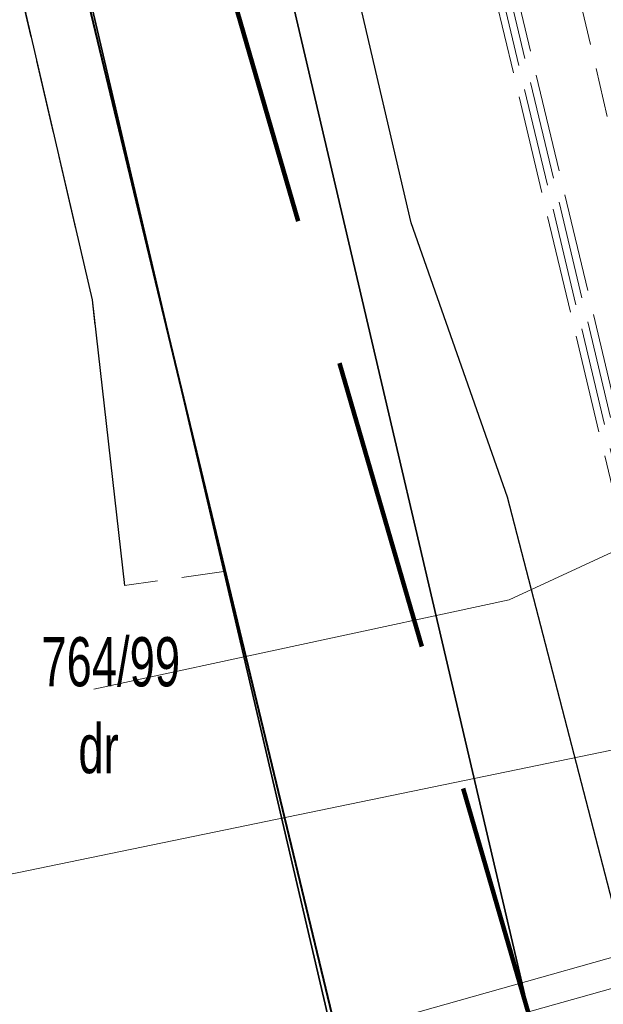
# Model space of a CAD drawing. Header units: metres. Extents: x 6567444 to 13135881, y 5574237 to 11149086.
# Tile 20 of 191: x 6567831 to 6567843, y 5574440 to 5574460. Entities that reach past the tile are written whole.
import ezdxf
from ezdxf.enums import TextEntityAlignment as Align

# ---------------------------------------------------------------- set-up
doc = ezdxf.new("R2010")
doc.units = ezdxf.units.M
for name, pattern in [('2.0_1.0', [3, 2, -1]), ('Krawędzie ukryte', [170, 120, -50]), ('L_0_04', [1.5, 1, -0.5]), ('L_0_06', [2, 1.5, -0.5]), ('L_2_50', [2.5, 2, -0.5])]:
    doc.linetypes.add(name, pattern=pattern)
for name, color, linetype, lineweight in [('EGB_DzialkaEwidencyjna', 7, 'Continuous', 18), ('EGB_KonturUzytkuGruntowego', 92, 'Continuous', 18), ('GES_PrzewodCieplowniczy', 212, 'Continuous', 18), ('GES_PrzewodElektroenergetyczny_Projektowany', 7, 'Continuous', 18), ('GES_PrzewodWodociagowy', 5, 'Continuous', 18), ('MP_LINIE_REGULAC', 135, 'Continuous', 40), ('OT_Komunikacja', 7, 'Continuous', 18), ('Z_ZAKRES', 214, 'Continuous', 90)]:
    doc.layers.add(name, color=color, linetype=linetype, lineweight=lineweight)
doc.layers.add('FORMA - Arch 01 - PZT-3 Zagospodarowanie', color=7, linetype='Continuous')
doc.styles.get("Standard").update_dxf_attribs({"font": 'arial.ttf'})
doc.linetypes.add('MPNLZ', pattern='A,6,-2,[35,msgB.shx,S=0.016,R=0,X=-1,Y=0],6', length=14)

# ---------------------------------------------------------------- blocks, each defined once
blk = doc.blocks.new('_MDCP')
at = {"layer": 'GES_PrzewodCieplowniczy', "color": 212, "linetype": 'Continuous', "lineweight": 18}
for points in [[(6567839.18, 5574482.9), (6567841.9, 5574471.21), (6567844.63, 5574459.56), (6567847.51, 5574447.9), (6567847.7, 5574447.12), (6567847.86, 5574446.37), (6567848.67, 5574443.33), (6567848.81, 5574442.75), (6567848.71, 5574442.43), (6567848.52, 5574442.28), (6567847.98, 5574442.11), (6567845.21, 5574441.3), (6567833.29, 5574437.95)], [(6567833.19, 5574438.54), (6567845.1, 5574441.9), (6567847.36, 5574442.6), (6567848.03, 5574442.83), (6567848.14, 5574442.99), (6567848.2, 5574443.23), (6567848.09, 5574443.82), (6567847.18, 5574446.88), (6567847, 5574447.57), (6567846.8, 5574448.34), (6567843.76, 5574459.96), (6567841.1, 5574471.68), (6567838.52, 5574483.39), (6567838.38, 5574483.97), (6567838.49, 5574484.23), (6567838.66, 5574484.42), (6567839.3, 5574484.57), (6567840.97, 5574484.92), (6567841.53, 5574485.04), (6567841.75, 5574485.21), (6567841.82, 5574485.48), (6567841.72, 5574486.09), (6567840.21, 5574493.42), (6567838.21, 5574503.22)]]:
    blk.add_lwpolyline(points, dxfattribs=at)
at = {"layer": 'GES_PrzewodElektroenergetyczny_Projektowany', "color": 1, "linetype": 'L_2_50', "lineweight": 18}
for points in [[(6567862.97, 5574345.7), (6567860.87, 5574363.89), (6567859.4, 5574369.85), (6567857.55, 5574384.66), (6567852.95, 5574407.66), (6567856.75, 5574413.96), (6567850.78, 5574439.79), (6567845.68, 5574439.84), (6567840.19, 5574462.85), (6567835.66, 5574481.07), (6567834.95, 5574484.54), (6567834.05, 5574490.99), (6567831.43, 5574502.77), (6567830.63, 5574506.04)], [(6567863.13, 5574345.65), (6567861.02, 5574363.92), (6567859.55, 5574369.88), (6567857.7, 5574384.68), (6567853.11, 5574407.63), (6567856.91, 5574413.93), (6567850.9, 5574439.94), (6567845.79, 5574439.99), (6567840.33, 5574462.89), (6567835.8, 5574481.1), (6567835.1, 5574484.56), (6567834.2, 5574491.02), (6567831.58, 5574502.8), (6567830.78, 5574506.07)], [(6567863.28, 5574345.6), (6567861.17, 5574363.95), (6567859.7, 5574369.91), (6567857.85, 5574384.71), (6567853.27, 5574407.6), (6567857.07, 5574413.91), (6567851.02, 5574440.09), (6567845.91, 5574440.13), (6567840.48, 5574462.92), (6567835.95, 5574481.13), (6567835.25, 5574484.59), (6567834.35, 5574491.04), (6567831.72, 5574502.84), (6567830.92, 5574506.11)], [(6567863.44, 5574345.55), (6567861.32, 5574363.97), (6567859.85, 5574369.93), (6567858, 5574384.73), (6567853.42, 5574407.58), (6567857.22, 5574413.88), (6567851.14, 5574440.24), (6567846.03, 5574440.28), (6567840.62, 5574462.96), (6567836.09, 5574481.17), (6567835.4, 5574484.61), (6567834.5, 5574491.07), (6567831.87, 5574502.87), (6567831.07, 5574506.14)]]:
    blk.add_lwpolyline(points, dxfattribs=at)
at = {"layer": 'GES_PrzewodWodociagowy', "color": 5, "linetype": 'Continuous', "lineweight": 18}
blk.add_lwpolyline([(6567818.054, 5574440.375), (6567892.06, 5574455.65), (6567958.853, 5574454.349)], dxfattribs=at)
at = {"layer": 'MP_LINIE_REGULAC', "linetype": 'MPNLZ', "flags": 128}
blk.add_lwpolyline([(6567850.203, 5574340.64), (6567845.014, 5574408.349), (6567815.314, 5574531.714), (6567826.921, 5574548.2), (6567848.668, 5574553.025)], dxfattribs=at)
at = {"layer": 'OT_Komunikacja', "color": 7, "linetype": 'Continuous', "lineweight": 25, "flags": 128}
for points in [[(6567856.09, 5574372.83), (6567857, 5574372.9), (6567856.31, 5574378.9), (6567855.79, 5574382.87), (6567855.18, 5574386.83), (6567854.51, 5574390.76), (6567853.78, 5574394.71), (6567853.05, 5574398.63), (6567852.19, 5574402.6), (6567849.76, 5574413.26), (6567845.96, 5574431.22), (6567840.92, 5574450.67), (6567838.96, 5574456.25), (6567831.07, 5574490.06), (6567830.27, 5574495.98), (6567829, 5574501.83), (6567827.92, 5574506.7)], [(6567822.55, 5574494.19), (6567824.62, 5574488.5), (6567832.48, 5574454.68), (6567833.14, 5574448.88)]]:
    blk.add_lwpolyline(points, dxfattribs=at)
at = {"layer": 'OT_Komunikacja', "color": 7, "linetype": 'Continuous', "lineweight": 35}
for points in [[(6567821.69, 5574506.72), (6567844.97, 5574407.21), (6567845.53, 5574404.75), (6567846.07, 5574402.32), (6567847.1, 5574397.41), (6567847.57, 5574394.98), (6567847.771, 5574393.56), (6567848.45, 5574390.06), (6567848.87, 5574387.58), (6567849.27, 5574385.1), (6567849.64, 5574382.63), (6567850, 5574380.17), (6567850.33, 5574377.66), (6567850.64, 5574375.19), (6567851.22, 5574370.13), (6567851.46, 5574367.75), (6567851.69, 5574365.27), (6567851.9, 5574362.77), (6567852.1, 5574360.28), (6567852.26, 5574357.8)], [(6567825.64, 5574507.36), (6567848.98, 5574407.6), (6567849.55, 5574405.16), (6567850.09, 5574402.71), (6567850.6, 5574400.27), (6567851.1, 5574397.82), (6567851.58, 5574395.37), (6567852.04, 5574392.91), (6567852.48, 5574390.43), (6567852.89, 5574387.97), (6567853.29, 5574385.49), (6567853.67, 5574383.03), (6567854.02, 5574380.55), (6567854.35, 5574378.08), (6567854.66, 5574375.6), (6567854.97, 5574373.1), (6567855.23, 5574370.61), (6567855.48, 5574368.14), (6567855.71, 5574365.66), (6567855.92, 5574363.17), (6567856.1, 5574360.65), (6567856.28, 5574358.16)]]:
    blk.add_lwpolyline(points, dxfattribs=at)
at = {"layer": 'OT_Komunikacja', "color": 7, "linetype": 'L_0_04', "lineweight": 18, "flags": 128}
blk.add_lwpolyline([(6567947.515, 5574455.698), (6567948.396, 5574450.424), (6567948.648, 5574448.732), (6567948.975, 5574446.476), (6567949.265, 5574444.281), (6567949.478, 5574440.508), (6567949.478, 5574438.827), (6567949.548, 5574436.345), (6567949.466, 5574434.494), (6567949.331, 5574431.506), (6567949.013, 5574428.567), (6567948.397, 5574424.452), (6567947.845, 5574421.592), (6567946.958, 5574417.848), (6567946.194, 5574415.206), (6567944.955, 5574411.463), (6567944.22, 5574409.565), (6567943.335, 5574407.431), (6567941.896, 5574404.446), (6567940.723, 5574402.331), (6567939.781, 5574400.677), (6567938.516, 5574398.665), (6567936.744, 5574396.084), (6567934.465, 5574393.243), (6567932.327, 5574390.844), (6567928.971, 5574387.543), (6567926.7, 5574385.54), (6567925.032, 5574384.195), (6567923.337, 5574382.935), (6567920.797, 5574381.179), (6567917.606, 5574379.366), (6567914.527, 5574377.737), (6567911.816, 5574376.502), (6567909.558, 5574375.579), (6567907.269, 5574374.816), (6567903.606, 5574373.672), (6567899.382, 5574372.528), (6567894.891, 5574371.274), (6567878.894, 5574366.917), (6567867.949, 5574363.87), (6567863.154, 5574362.61), (6567857.11, 5574361.35), (6567856.863, 5574364.456), (6567856.582, 5574368.039), (6567856.09, 5574372.83), (6567857, 5574372.9), (6567856.31, 5574378.9), (6567855.79, 5574382.87), (6567855.18, 5574386.83), (6567854.51, 5574390.76), (6567853.78, 5574394.71), (6567853.05, 5574398.63), (6567852.19, 5574402.6), (6567849.76, 5574413.26), (6567849.89, 5574414.22), (6567851.83, 5574414.67), (6567851.37, 5574416.66), (6567854.58, 5574417.42), (6567850.88, 5574432.39), (6567845.96, 5574431.22), (6567840.92, 5574450.67), (6567838.96, 5574456.25), (6567831.07, 5574490.06), (6567830.27, 5574495.98), (6567829, 5574501.83), (6567827.92, 5574506.7), (6567826.86, 5574511.56), (6567826.08, 5574515.52), (6567825.4, 5574519.47), (6567824.95, 5574522.44), (6567824.5, 5574526.43), (6567824.25, 5574529.43), (6567824.08, 5574532.42), (6567824.01, 5574536.4), (6567824.25, 5574539.41), (6567825.44, 5574545.29), (6567826.09, 5574547.18), (6567826.92, 5574548.98), (6567827.87, 5574550.71), (6567829, 5574552.37), (6567849.24, 5574556.86), (6567847.84, 5574562.43), (6567850.42, 5574563.07), (6567851, 5574562.82), (6567857.08, 5574558.64), (6567878.36, 5574563.51), (6567907.32, 5574570.28), (6567907.73, 5574567.88), (6567878.94, 5574561.2), (6567857.62, 5574556.33), (6567833.07, 5574550.68), (6567832.17, 5574550.48), (6567830.79, 5574549.8), (6567829.67, 5574548.79), (6567828.68, 5574547.02), (6567827.68, 5574544.22), (6567827.06, 5574541.37), (6567826.61, 5574538.33), (6567826.47, 5574535.3), (6567826.62, 5574531.27), (6567826.93, 5574527.32), (6567827.29, 5574523.8), (6567827.81, 5574520.34), (6567828.64, 5574515.44), (6567829.22, 5574512.47), (6567831.34, 5574502.7), (6567832, 5574502.04), (6567832.86, 5574501.86), (6567835.48, 5574490.39), (6567838.69, 5574476.72), (6567840.94, 5574477.22), (6567842.1, 5574472.29), (6567839.84, 5574471.76), (6567843.24, 5574457.14), (6567846.41, 5574443.89), (6567846.82, 5574442.27), (6567847.04, 5574441.61), (6567847.42, 5574441.08), (6567847.97, 5574440.71), (6567848.63, 5574440.56), (6567849.32, 5574440.61), (6567851.19, 5574441.04), (6567854.02, 5574429.39), (6567857.72, 5574414.07), (6567855.38, 5574413.53), (6567854.43, 5574412.7), (6567853.63, 5574411.68), (6567853.17, 5574410.72), (6567853.12, 5574409.71), (6567854.26, 5574404.84), (6567855.51, 5574399), (6567857.01, 5574391.2), (6567857.79, 5574386.18), (6567858.35, 5574382.21), (6567859.02, 5574377.27), (6567859.909, 5574368.887), (6567860.055, 5574367.78), (6567860.402, 5574366.895), (6567861.348, 5574365.757), (6567862.743, 5574365.112), (6567863.812, 5574364.983), (6567864.873, 5574365.082), (6567875.385, 5574368.045), (6567887.169, 5574371.344), (6567894.86, 5574373.433), (6567904.193, 5574375.979), (6567909.986, 5574377.842), (6567913.714, 5574379.575), (6567916.29, 5574380.93), (6567919.833, 5574382.929), (6567921.94, 5574384.465), (6567924.837, 5574386.597), (6567926.974, 5574388.488), (6567928.91, 5574390.273), (6567932.797, 5574394.443), (6567936.263, 5574399.014), (6567938.789, 5574403.047), (6567940.719, 5574406.619), (6567942.6, 5574410.97), (6567944.237, 5574415.951), (6567945.095, 5574418.932), (6567946.005, 5574422.667), (6567946.916, 5574428.255), (6567947.357, 5574433.537), (6567947.446, 5574438.626), (6567947.184, 5574444.294), (6567946.685, 5574448.233), (6567946.054, 5574452.175), (6567945.029, 5574458.386), (6567942.856, 5574469.729), (6567945.871, 5574465.435)], close=True, dxfattribs=at)
at = {"layer": 'OT_Komunikacja', "color": 7, "linetype": 'L_0_06', "lineweight": 18, "flags": 128}
blk.add_lwpolyline([(6567824.531, 5574494.574), (6567833.484, 5574456.306), (6567835.155, 5574449.164), (6567833.14, 5574448.88), (6567832.48, 5574454.68), (6567824.62, 5574488.5), (6567822.55, 5574494.19)], close=True, dxfattribs=at)
at = {"layer": 'Z_ZAKRES', "linetype": '2.0_1.0', "lineweight": 140, "ltscale": 3}
blk.add_lwpolyline([(6567820.407, 5574555.719), (6567847.232, 5574561.997), (6567929.356, 5574581.206), (6567956.443, 5574443.911), (6567955.827, 5574425.481), (6567951.015, 5574407.07), (6567933.777, 5574381.866), (6567907.312, 5574367.318), (6567855.739, 5574355.65), (6567852.582, 5574378.747), (6567848.105, 5574411.572), (6567841.693, 5574438.994), (6567818.946, 5574517.253)], close=True, dxfattribs=at)
at = {"layer": 'EGB_DzialkaEwidencyjna', "lineweight": 20, "width": 0.66}
blk.add_text('764/99', height=1, dxfattribs=at).set_placement((6567832.857, 5574447.328), align=Align.MIDDLE_CENTER)
at = {"layer": 'EGB_KonturUzytkuGruntowego', "lineweight": 20, "width": 0.66}
blk.add_text('dr', height=1, dxfattribs=at).set_placement((6567832.61, 5574445.563), align=Align.MIDDLE_CENTER)
blk = doc.blocks.new('PR1183 Chorzów Metalowców V09_TT')
at = {"layer": 'FORMA - Arch 01 - PZT-3 Zagospodarowanie', "color": 8, "linetype": 'Krawędzie ukryte', "lineweight": 13}
for p, q in [((6567850.075, 5574451.564), (6567840.953, 5574447.336)), ((6567840.953, 5574447.336), (6567832.516, 5574445.522))]:
    blk.add_line(p, q, dxfattribs=at)
blk = doc.blocks.new('GE.I.6640.1.468.2024_MDCP_dodatkowe pomiary_12.03.2026')
at = {"layer": 'GES_PrzewodCieplowniczy', "color": 212, "linetype": 'Continuous', "lineweight": 18}
for points in [[(6567839.18, 5574482.9), (6567841.9, 5574471.21), (6567844.63, 5574459.56), (6567847.51, 5574447.9), (6567847.7, 5574447.12), (6567847.86, 5574446.37), (6567848.67, 5574443.33), (6567848.81, 5574442.75), (6567848.71, 5574442.43), (6567848.52, 5574442.28), (6567847.98, 5574442.11), (6567845.21, 5574441.3), (6567833.29, 5574437.95)], [(6567833.19, 5574438.54), (6567845.1, 5574441.9), (6567847.36, 5574442.6), (6567848.03, 5574442.83), (6567848.14, 5574442.99), (6567848.2, 5574443.23), (6567848.09, 5574443.82), (6567847.18, 5574446.88), (6567847, 5574447.57), (6567846.8, 5574448.34), (6567843.76, 5574459.96), (6567841.1, 5574471.68), (6567838.52, 5574483.39), (6567838.38, 5574483.97), (6567838.49, 5574484.23), (6567838.66, 5574484.42), (6567839.3, 5574484.57), (6567840.97, 5574484.92), (6567841.53, 5574485.04), (6567841.75, 5574485.21), (6567841.82, 5574485.48), (6567841.72, 5574486.09), (6567840.21, 5574493.42), (6567838.21, 5574503.22)]]:
    blk.add_lwpolyline(points, dxfattribs=at)
at = {"layer": 'GES_PrzewodElektroenergetyczny_Projektowany', "color": 1, "linetype": 'L_2_50', "lineweight": 18}
for points in [[(6567862.97, 5574345.7), (6567860.87, 5574363.89), (6567859.4, 5574369.85), (6567857.55, 5574384.66), (6567852.95, 5574407.66), (6567856.75, 5574413.96), (6567850.78, 5574439.79), (6567845.68, 5574439.84), (6567840.19, 5574462.85), (6567835.66, 5574481.07), (6567834.95, 5574484.54), (6567834.05, 5574490.99), (6567831.43, 5574502.77), (6567830.63, 5574506.04)], [(6567863.13, 5574345.65), (6567861.02, 5574363.92), (6567859.55, 5574369.88), (6567857.7, 5574384.68), (6567853.11, 5574407.63), (6567856.91, 5574413.93), (6567850.9, 5574439.94), (6567845.79, 5574439.99), (6567840.33, 5574462.89), (6567835.8, 5574481.1), (6567835.1, 5574484.56), (6567834.2, 5574491.02), (6567831.58, 5574502.8), (6567830.78, 5574506.07)], [(6567863.28, 5574345.6), (6567861.17, 5574363.95), (6567859.7, 5574369.91), (6567857.85, 5574384.71), (6567853.27, 5574407.6), (6567857.07, 5574413.91), (6567851.02, 5574440.09), (6567845.91, 5574440.13), (6567840.48, 5574462.92), (6567835.95, 5574481.13), (6567835.25, 5574484.59), (6567834.35, 5574491.04), (6567831.72, 5574502.84), (6567830.92, 5574506.11)], [(6567863.44, 5574345.55), (6567861.32, 5574363.97), (6567859.85, 5574369.93), (6567858, 5574384.73), (6567853.42, 5574407.58), (6567857.22, 5574413.88), (6567851.14, 5574440.24), (6567846.03, 5574440.28), (6567840.62, 5574462.96), (6567836.09, 5574481.17), (6567835.4, 5574484.61), (6567834.5, 5574491.07), (6567831.87, 5574502.87), (6567831.07, 5574506.14)]]:
    blk.add_lwpolyline(points, dxfattribs=at)
at = {"layer": 'GES_PrzewodWodociagowy', "color": 5, "linetype": 'Continuous', "lineweight": 18}
blk.add_lwpolyline([(6567818.054, 5574440.375), (6567892.06, 5574455.65), (6567958.853, 5574454.349)], dxfattribs=at)
at = {"layer": 'MP_LINIE_REGULAC', "linetype": 'MPNLZ', "flags": 128}
blk.add_lwpolyline([(6567850.203, 5574340.64), (6567845.014, 5574408.349), (6567815.314, 5574531.714), (6567826.921, 5574548.2), (6567848.668, 5574553.025)], dxfattribs=at)
at = {"layer": 'OT_Komunikacja', "color": 7, "linetype": 'Continuous', "lineweight": 25, "flags": 128}
for points in [[(6567856.09, 5574372.83), (6567857, 5574372.9), (6567856.31, 5574378.9), (6567855.79, 5574382.87), (6567855.18, 5574386.83), (6567854.51, 5574390.76), (6567853.78, 5574394.71), (6567853.05, 5574398.63), (6567852.19, 5574402.6), (6567849.76, 5574413.26), (6567845.96, 5574431.22), (6567840.92, 5574450.67), (6567838.96, 5574456.25), (6567831.07, 5574490.06), (6567830.27, 5574495.98), (6567829, 5574501.83), (6567827.92, 5574506.7)], [(6567822.55, 5574494.19), (6567824.62, 5574488.5), (6567832.48, 5574454.68), (6567833.14, 5574448.88)]]:
    blk.add_lwpolyline(points, dxfattribs=at)
at = {"layer": 'OT_Komunikacja', "color": 7, "linetype": 'Continuous', "lineweight": 35}
for points in [[(6567821.69, 5574506.72), (6567844.97, 5574407.21), (6567845.53, 5574404.75), (6567846.07, 5574402.32), (6567847.1, 5574397.41), (6567847.57, 5574394.98), (6567847.771, 5574393.56), (6567848.45, 5574390.06), (6567848.87, 5574387.58), (6567849.27, 5574385.1), (6567849.64, 5574382.63), (6567850, 5574380.17), (6567850.33, 5574377.66), (6567850.64, 5574375.19), (6567851.22, 5574370.13), (6567851.46, 5574367.75), (6567851.69, 5574365.27), (6567851.9, 5574362.77), (6567852.1, 5574360.28), (6567852.26, 5574357.8)], [(6567825.64, 5574507.36), (6567848.98, 5574407.6), (6567849.55, 5574405.16), (6567850.09, 5574402.71), (6567850.6, 5574400.27), (6567851.1, 5574397.82), (6567851.58, 5574395.37), (6567852.04, 5574392.91), (6567852.48, 5574390.43), (6567852.89, 5574387.97), (6567853.29, 5574385.49), (6567853.67, 5574383.03), (6567854.02, 5574380.55), (6567854.35, 5574378.08), (6567854.66, 5574375.6), (6567854.97, 5574373.1), (6567855.23, 5574370.61), (6567855.48, 5574368.14), (6567855.71, 5574365.66), (6567855.92, 5574363.17), (6567856.1, 5574360.65), (6567856.28, 5574358.16)]]:
    blk.add_lwpolyline(points, dxfattribs=at)
at = {"layer": 'OT_Komunikacja', "color": 7, "linetype": 'L_0_04', "lineweight": 18, "flags": 128}
blk.add_lwpolyline([(6567947.515, 5574455.698), (6567948.396, 5574450.424), (6567948.648, 5574448.732), (6567948.975, 5574446.476), (6567949.265, 5574444.281), (6567949.478, 5574440.508), (6567949.478, 5574438.827), (6567949.548, 5574436.345), (6567949.466, 5574434.494), (6567949.331, 5574431.506), (6567949.013, 5574428.567), (6567948.397, 5574424.452), (6567947.845, 5574421.592), (6567946.958, 5574417.848), (6567946.194, 5574415.206), (6567944.955, 5574411.463), (6567944.22, 5574409.565), (6567943.335, 5574407.431), (6567941.896, 5574404.446), (6567940.723, 5574402.331), (6567939.781, 5574400.677), (6567938.516, 5574398.665), (6567936.744, 5574396.084), (6567934.465, 5574393.243), (6567932.327, 5574390.844), (6567928.971, 5574387.543), (6567926.7, 5574385.54), (6567925.032, 5574384.195), (6567923.337, 5574382.935), (6567920.797, 5574381.179), (6567917.606, 5574379.366), (6567914.527, 5574377.737), (6567911.816, 5574376.502), (6567909.558, 5574375.579), (6567907.269, 5574374.816), (6567903.606, 5574373.672), (6567899.382, 5574372.528), (6567894.891, 5574371.274), (6567878.894, 5574366.917), (6567867.949, 5574363.87), (6567863.154, 5574362.61), (6567857.11, 5574361.35), (6567856.863, 5574364.456), (6567856.582, 5574368.039), (6567856.09, 5574372.83), (6567857, 5574372.9), (6567856.31, 5574378.9), (6567855.79, 5574382.87), (6567855.18, 5574386.83), (6567854.51, 5574390.76), (6567853.78, 5574394.71), (6567853.05, 5574398.63), (6567852.19, 5574402.6), (6567849.76, 5574413.26), (6567849.89, 5574414.22), (6567851.83, 5574414.67), (6567851.37, 5574416.66), (6567854.58, 5574417.42), (6567850.88, 5574432.39), (6567845.96, 5574431.22), (6567840.92, 5574450.67), (6567838.96, 5574456.25), (6567831.07, 5574490.06), (6567830.27, 5574495.98), (6567829, 5574501.83), (6567827.92, 5574506.7), (6567826.86, 5574511.56), (6567826.08, 5574515.52), (6567825.4, 5574519.47), (6567824.95, 5574522.44), (6567824.5, 5574526.43), (6567824.25, 5574529.43), (6567824.08, 5574532.42), (6567824.01, 5574536.4), (6567824.25, 5574539.41), (6567825.44, 5574545.29), (6567826.09, 5574547.18), (6567826.92, 5574548.98), (6567827.87, 5574550.71), (6567829, 5574552.37), (6567849.24, 5574556.86), (6567847.84, 5574562.43), (6567850.42, 5574563.07), (6567851, 5574562.82), (6567857.08, 5574558.64), (6567878.36, 5574563.51), (6567907.32, 5574570.28), (6567907.73, 5574567.88), (6567878.94, 5574561.2), (6567857.62, 5574556.33), (6567833.07, 5574550.68), (6567832.17, 5574550.48), (6567830.79, 5574549.8), (6567829.67, 5574548.79), (6567828.68, 5574547.02), (6567827.68, 5574544.22), (6567827.06, 5574541.37), (6567826.61, 5574538.33), (6567826.47, 5574535.3), (6567826.62, 5574531.27), (6567826.93, 5574527.32), (6567827.29, 5574523.8), (6567827.81, 5574520.34), (6567828.64, 5574515.44), (6567829.22, 5574512.47), (6567831.34, 5574502.7), (6567832, 5574502.04), (6567832.86, 5574501.86), (6567835.48, 5574490.39), (6567838.69, 5574476.72), (6567840.94, 5574477.22), (6567842.1, 5574472.29), (6567839.84, 5574471.76), (6567843.24, 5574457.14), (6567846.41, 5574443.89), (6567846.82, 5574442.27), (6567847.04, 5574441.61), (6567847.42, 5574441.08), (6567847.97, 5574440.71), (6567848.63, 5574440.56), (6567849.32, 5574440.61), (6567851.19, 5574441.04), (6567854.02, 5574429.39), (6567857.72, 5574414.07), (6567855.38, 5574413.53), (6567854.43, 5574412.7), (6567853.63, 5574411.68), (6567853.17, 5574410.72), (6567853.12, 5574409.71), (6567854.26, 5574404.84), (6567855.51, 5574399), (6567857.01, 5574391.2), (6567857.79, 5574386.18), (6567858.35, 5574382.21), (6567859.02, 5574377.27), (6567859.909, 5574368.887), (6567860.055, 5574367.78), (6567860.402, 5574366.895), (6567861.348, 5574365.757), (6567862.743, 5574365.112), (6567863.812, 5574364.983), (6567864.873, 5574365.082), (6567875.385, 5574368.045), (6567887.169, 5574371.344), (6567894.86, 5574373.433), (6567904.193, 5574375.979), (6567909.986, 5574377.842), (6567913.714, 5574379.575), (6567916.29, 5574380.93), (6567919.833, 5574382.929), (6567921.94, 5574384.465), (6567924.837, 5574386.597), (6567926.974, 5574388.488), (6567928.91, 5574390.273), (6567932.797, 5574394.443), (6567936.263, 5574399.014), (6567938.789, 5574403.047), (6567940.719, 5574406.619), (6567942.6, 5574410.97), (6567944.237, 5574415.951), (6567945.095, 5574418.932), (6567946.005, 5574422.667), (6567946.916, 5574428.255), (6567947.357, 5574433.537), (6567947.446, 5574438.626), (6567947.184, 5574444.294), (6567946.685, 5574448.233), (6567946.054, 5574452.175), (6567945.029, 5574458.386), (6567942.856, 5574469.729), (6567945.871, 5574465.435)], close=True, dxfattribs=at)
at = {"layer": 'OT_Komunikacja', "color": 7, "linetype": 'L_0_06', "lineweight": 18, "flags": 128}
blk.add_lwpolyline([(6567824.531, 5574494.574), (6567833.484, 5574456.306), (6567835.155, 5574449.164), (6567833.14, 5574448.88), (6567832.48, 5574454.68), (6567824.62, 5574488.5), (6567822.55, 5574494.19)], close=True, dxfattribs=at)
at = {"layer": 'Z_ZAKRES', "linetype": '2.0_1.0', "lineweight": 140, "ltscale": 3}
blk.add_lwpolyline([(6567820.407, 5574555.719), (6567847.232, 5574561.997), (6567929.356, 5574581.206), (6567956.443, 5574443.911), (6567955.827, 5574425.481), (6567951.015, 5574407.07), (6567933.777, 5574381.866), (6567907.312, 5574367.318), (6567855.739, 5574355.65), (6567852.582, 5574378.747), (6567848.105, 5574411.572), (6567841.693, 5574438.994), (6567818.946, 5574517.253)], close=True, dxfattribs=at)
at = {"layer": 'EGB_DzialkaEwidencyjna', "lineweight": 20, "width": 0.66}
blk.add_text('764/99', height=1, dxfattribs=at).set_placement((6567832.857, 5574447.328), align=Align.MIDDLE_CENTER)
at = {"layer": 'EGB_KonturUzytkuGruntowego', "lineweight": 20, "width": 0.66}
blk.add_text('dr', height=1, dxfattribs=at).set_placement((6567832.61, 5574445.563), align=Align.MIDDLE_CENTER)

msp = doc.modelspace()

# ---------------------------------------------------------------- block references
at = {"layer": 'Defpoints'}
msp.add_blockref('GE.I.6640.1.468.2024_MDCP_dodatkowe pomiary_12.03.2026', (0, 0), dxfattribs=at)

# ---------------------------------------------------------------- next in the draw order: block references
msp.add_blockref('PR1183 Chorzów Metalowców V09_TT', (0, 1.25))

# ---------------------------------------------------------------- next in the draw order: block references
msp.add_blockref('_MDCP', (0, 0))

doc.saveas('drawing.dxf')
